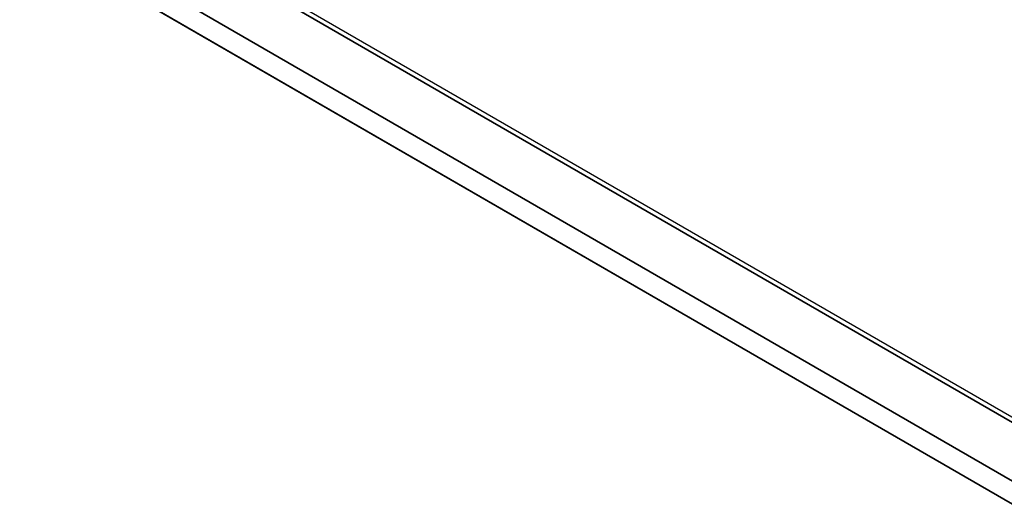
# Model space of a CAD drawing. Header units: millimetres. Extents: x -12192 to 12192, y -600 to 5895.
# Tile 15 of 118: x 3036 to 3056, y 1570 to 1580. Entities that reach past the tile are written whole.
import ezdxf

# ---------------------------------------------------------------- set-up
doc = ezdxf.new("R2010")
doc.units = ezdxf.units.MM
doc.header["$LTSCALE"] = 20
doc.layers.add('_Sichtbarkanten', color=7, linetype='Continuous', lineweight=25)
doc.layers.add('Sichtbar schmal (ISO)', color=7, linetype='Continuous', lineweight=35)

msp = doc.modelspace()

# ---------------------------------------------------------------- linework, layer by layer
at = {"layer": '_Sichtbarkanten'}
for p, q in [((3271.086, 1447.313), (2828.808, 1702.663)), ((3269.408, 1446.549), (2827.365, 1701.762))]:
    msp.add_line(p, q, dxfattribs=at)
at = {"layer": 'Sichtbar schmal (ISO)'}
for p, q in [((3270.943, 1447.299), (2828.665, 1702.649)), ((2827.64, 1702.066), (3269.933, 1446.708)), ((3269.426, 1446.538), (2827.438, 1701.72))]:
    msp.add_line(p, q, dxfattribs=at)

doc.saveas('drawing.dxf')
